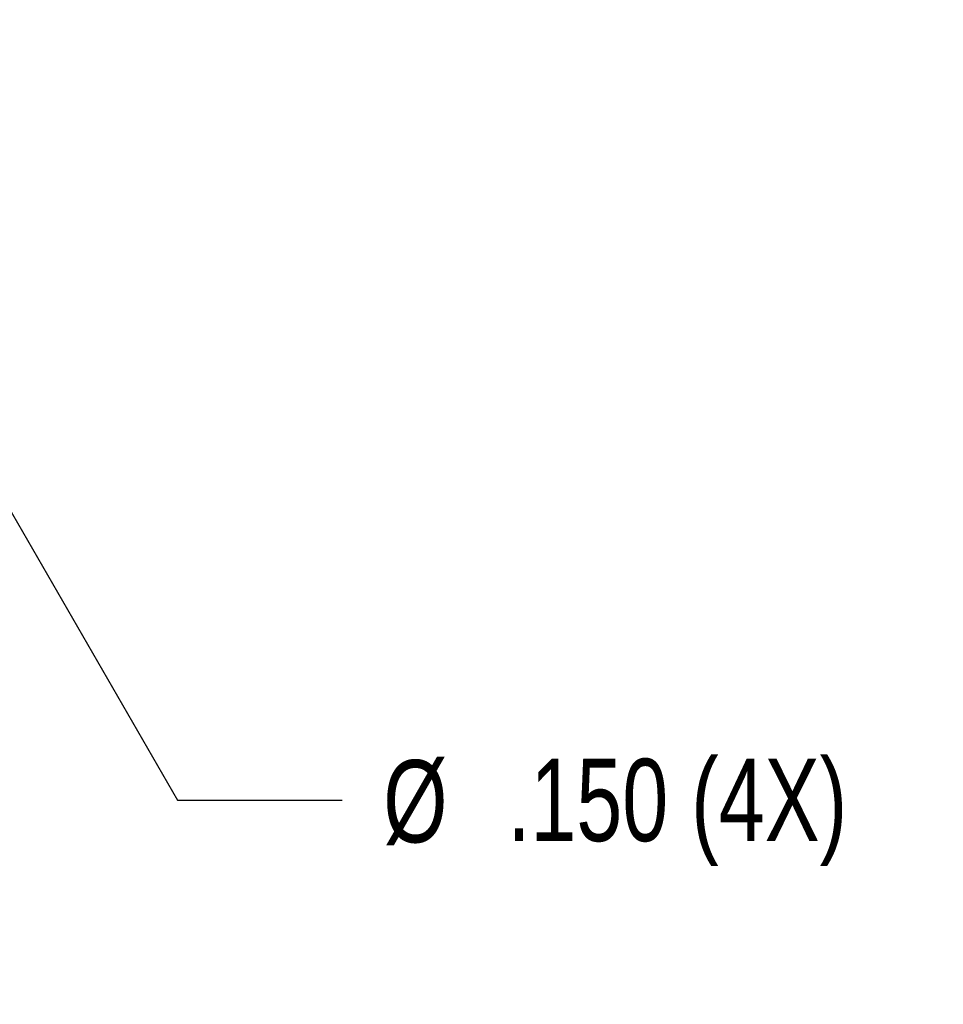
# Model space of a CAD drawing. Header units: inches. Extents: x 0.2 to 16.3, y 0.2 to 11.5.
# Tile 56 of 64: x 11.5 to 12.9, y 5.4 to 6.9. Entities that reach past the tile are written whole.
import ezdxf

# ---------------------------------------------------------------- set-up
doc = ezdxf.new("R2010")
doc.units = ezdxf.units.IN
doc.header["$MEASUREMENT"] = 0
doc.layers.add('FORMAT', color=7, linetype='Continuous')
doc.styles.add('SLDTEXTSTYLE0', font='TXT', dxfattribs={"width": 0.75})
doc.dimstyles.new('SLDDIMSTYLE3', dxfattribs={"dimtxt": 0.125, "dimasz": 0.13, "dimexe": 0, "dimexo": 0.0625, "dimgap": 0.03125, "dimtad": 0, "dimtih": 1, "dimtoh": 1, "dimdec": 3, "dimzin": 12, "dimdsep": 46, "dimtxsty": 'Standard', "dimsah": 1, "dimcen": 0.09, "dimadec": 0, "dimazin": 0, "dimtfac": 1, "dimtdec": 3, "dimtmove": 0, "dimatfit": 2, "dimfxl": 0, "dimtolj": 1, "dimtzin": 12, "dimarcsym": 0})

# ---------------------------------------------------------------- blocks, each defined once
blk = doc.blocks.new('*D8')
at = {"layer": 'FORMAT'}
for p, q in [((11.1435, 6.7184), (11.0186, 6.9349)), ((11.1435, 6.7184), (11.702, 5.7497)), ((11.702, 5.7497), (11.952, 5.7497))]:
    blk.add_line(p, q, dxfattribs=at)
blk.add_solid([(11.1435, 6.7184), (11.0958, 6.841), (11.0612, 6.821)], dxfattribs=at)
at = {"layer": 'FORMAT', "char_height": 0.125, "attachment_point": 1, "style": 'SLDTEXTSTYLE0'}
for s, insert in [('%%c', (12.0145, 5.8107)), ('.150 (4X)', (12.203, 5.8126))]:
    blk.add_mtext(s, dxfattribs=dict(at, insert=insert))

msp = doc.modelspace()

# ---------------------------------------------------------------- dimensions: what is measured, and where the dimension line sits
at = {"layer": 'FORMAT'}
dim = msp.add_radius_dim(center=(11.1809, 6.6534), mpoint=(11.1435, 6.7184), text='%%c.150 (4X)', dimstyle='SLDDIMSTYLE3', override={"dimpost": '<>'}, dxfattribs=at)
dim.commit()
dim.dimension.update_dxf_attribs({"geometry": '*D8', "text_midpoint": (12.4519, 5.7497), "dimtype": 164})

doc.saveas('drawing.dxf')
